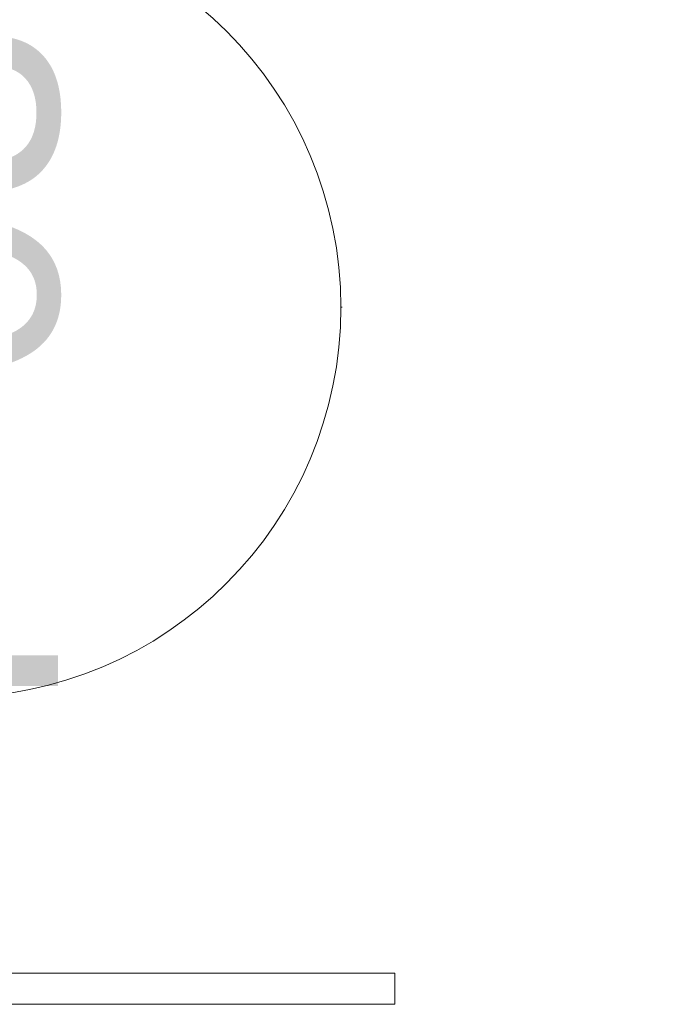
# Model space of a CAD drawing. Header units: millimetres. Extents: x -40968 to 11883, y -18816 to 4378.
# Tile 188 of 256: x 3499 to 4335, y -17322 to -16060. Entities that reach past the tile are written whole.
import ezdxf

# ---------------------------------------------------------------- set-up
doc = ezdxf.new("R2010")
doc.units = ezdxf.units.MM
doc.header["$MEASUREMENT"] = 0
doc.linetypes.add('Wipeout_Contour', pattern=[1000, 0, -1000])
for name, color, linetype in [('02_ACAB_Anotacio Portes', 7, 'Continuous'), ('Nuevo_12_FAÇ_Façana', 7, 'Continuous'), ('Nuevo_Puertas Archicad', 7, 'Continuous')]:
    doc.layers.add(name, color=color, linetype=linetype)
doc.layers.add('02_ACAB_Anotacio Portes_Pluma_Nº__46', color=5, linetype='Continuous', lineweight=5)
doc.layers.add('Nuevo_Puertas Archicad_Pluma_Nº__1', color=7, linetype='Continuous', lineweight=5)
doc.styles.add('Estilo_Generado_1', font='arial.ttf')

# ---------------------------------------------------------------- blocks, each defined once
blk = doc.blocks.new('Puerta Corredera Exterior 27_4')
at = {"layer": 'Nuevo_Puertas Archicad', "linetype": 'Continuous', "lineweight": 0, "true_color": 0xffffff}
h = blk.add_hatch(dxfattribs=at)
h.set_pattern_fill('Hormigón_en_Masa_0001', style=0, pattern_type=2)
h.set_pattern_definition([(0, (0, 0), (0, 779.42), [48.75, -401.25]), (0, (225, 389.7), (0, 779.42), [48.75, -401.25]), (60, (0, 0), (-675, 389.7), [48.75, -401.25]), (60, (450, 0), (-675, 389.7), [48.75, -401.25]), (120, (48.75, 0), (675, 389.7), [48.75, -401.25]), (120, (498.75, 0), (675, 389.7), [48.75, -401.25]), (0, (0, 75), (0, 150), [0, -150, 0, -225]), (45, (75, 75), (-106.066, 106.066), [0, -112.5, 0, -187.5])])
h.paths.add_polyline_path([(460.2, 45), (460.2, 5), (2560.2, 5), (2560.2, 45)])
at = {"layer": 'Nuevo_Puertas Archicad_Pluma_Nº__1', "color": 7, "linetype": 'Continuous', "lineweight": 5}
for p, q in [((460.2, 45), (2560.2, 45)), ((460.2, 5), (460.2, 45)), ((2560.2, 5), (460.2, 5))]:
    blk.add_line(p, q, dxfattribs=at)
blk = doc.blocks.new('Muro_77_1', base_point=(5828.9, -17277))
at = {"layer": 'Nuevo_Puertas Archicad', "color": 253, "linetype": 'Continuous', "lineweight": 5, "true_color": 0xa4a4a6, "zscale": 1000, "rotation": 180}
blk.add_blockref('Puerta Corredera Exterior 27_4', (4439.8, -17277), dxfattribs=at)
blk = doc.blocks.new('Etiqueta_15_1', base_point=(3911.4, -16428.9))
at = {"layer": '02_ACAB_Anotacio Portes_Pluma_Nº__46', "color": 5, "linetype": 'Continuous', "lineweight": 5}
for p, q in [((3910.5, -16428.9), (3910.4, -16428.9)), ((3912.3, -16428.9), (3910.5, -16428.9))]:
    blk.add_line(p, q, dxfattribs=at)
at = {"layer": '02_ACAB_Anotacio Portes_Pluma_Nº__46', "color": 5, "linetype": 'Continuous', "lineweight": 5, "flags": 128}
blk.add_lwpolyline([(3410.4, -15928.9, 1), (3410.4, -16928.9, 1)], format="xyb", close=True, dxfattribs=at)
at = {"layer": '02_ACAB_Anotacio Portes_Pluma_Nº__46', "color": 5, "lineweight": 5, "insert": (3247.6, -16428.9), "char_height": 300, "attachment_point": 2, "rotation": 90, "style": 'Estilo_Generado_1'}
blk.add_mtext('\\A1;{\\pqc;\\pt0,46000;\\fArial|b0|i0|c0|p0;\\W1.000000;P-03\\fArial|b0|i0|c0|p0;\\W1.000000;\\A1{\\H.66x;\\S^  ;}\\fArial|b0|i0|c0|p0;\\W1.000000;\\fArial|b0|i0|c0|p0;\\W1.000000;\\A1{\\H.66x;\\S^  ;}\\fArial|b0|i0|c0|p0;\\W1.000000; \\fArial|b0|i0|c0|p0;\\W1.000000;\\fArial|b0|i0|c0|p0;\\W1.000000;\\fArial|b0|i0|c0|p0;\\W1.000000;\\fArial|b0|i0|c0|p0;\\W1.000000;\\fArial|b0|i0|c0|p0;\\W1.000000;\\fArial|b0|i0|c0|p0;\\W1.000000;\\fArial|b0|i0|c0|p0;\\W1.000000;\\fArial|b0|i0|c0|p0;\\W1.000000;\\fArial|b0|i0|c0|p0;\\W1.000000;\\fArial|b0|i0|c0|p0;\\W1.000000;\\fArial|b0|i0|c0|p0;\\W1.000000;\\fArial|b0|i0|c0|p0;\\W1.000000;\\fArial|b0|i0|c0|p0;\\W1.000000;\\fArial|b0|i0|c0|p0;\\W1.000000;\\fArial|b0|i0|c0|p0;\\W1.000000;\\fArial|b0|i0|c0|p0;\\W1.000000;\\fArial|b0|i0|c0|p0;\\W1.000000;\\fArial|b0|i0|c0|p0;\\W1.000000;\\fArial|b0|i0|c0|p0;\\W1.000000;\\fArial|b0|i0|c0|p0;\\W1.000000;\\fArial|b0|i0|c0|p0;\\W1.000000;\\fArial|b0|i0|c0|p0;\\W1.000000;\\fArial|b0|i0|c0|p0;\\W1.000000;\\fArial|b0|i0|c0|p0;\\W1.000000;\\fArial|b0|i0|c0|p0;\\W1.000000;\\fArial|b0|i0|c0|p0;\\W1.000000;\\fArial|b0|i0|c0|p0;\\W1.000000;\\fArial|b0|i0|c0|p0;\\W1.000000;\\fArial|b0|i0|c0|p0;\\W1.000000;\\fArial|b0|i0|c0|p0;\\W1.000000;\\fArial|b0|i0|c0|p0;\\W1.000000;\\fArial|b0|i0|c0|p0;\\W1.000000;\\fArial|b0|i0|c0|p0;\\W1.000000;\\fArial|b0|i0|c0|p0;\\W1.000000;\\fArial|b0|i0|c0|p0;\\W1.000000;\\fArial|b0|i0|c0|p0;\\W1.000000;\\fArial|b0|i0|c0|p0;\\W1.000000;\\fArial|b0|i0|c0|p0;\\W1.000000;\\fArial|b0|i0|c0|p0;\\W1.000000;\\fArial|b0|i0|c0|p0;\\W1.000000;\\fArial|b0|i0|c0|p0;\\W1.000000;\\fArial|b0|i0|c0|p0;\\W1.000000;\\fArial|b0|i0|c0|p0;\\W1.000000;}', dxfattribs=at)

msp = doc.modelspace()

# ---------------------------------------------------------------- block references
at = {"layer": 'Nuevo_12_FAÇ_Façana', "color": 7, "lineweight": 20}
msp.add_blockref('Muro_77_1', (5828.9, -17277), dxfattribs=at)

# ---------------------------------------------------------------- next in the draw order: block references
at = {"layer": '02_ACAB_Anotacio Portes', "color": 5, "linetype": 'Continuous', "lineweight": 5}
msp.add_blockref('Etiqueta_15_1', (3911.4, -16428.9), dxfattribs=at)

doc.saveas('drawing.dxf')
